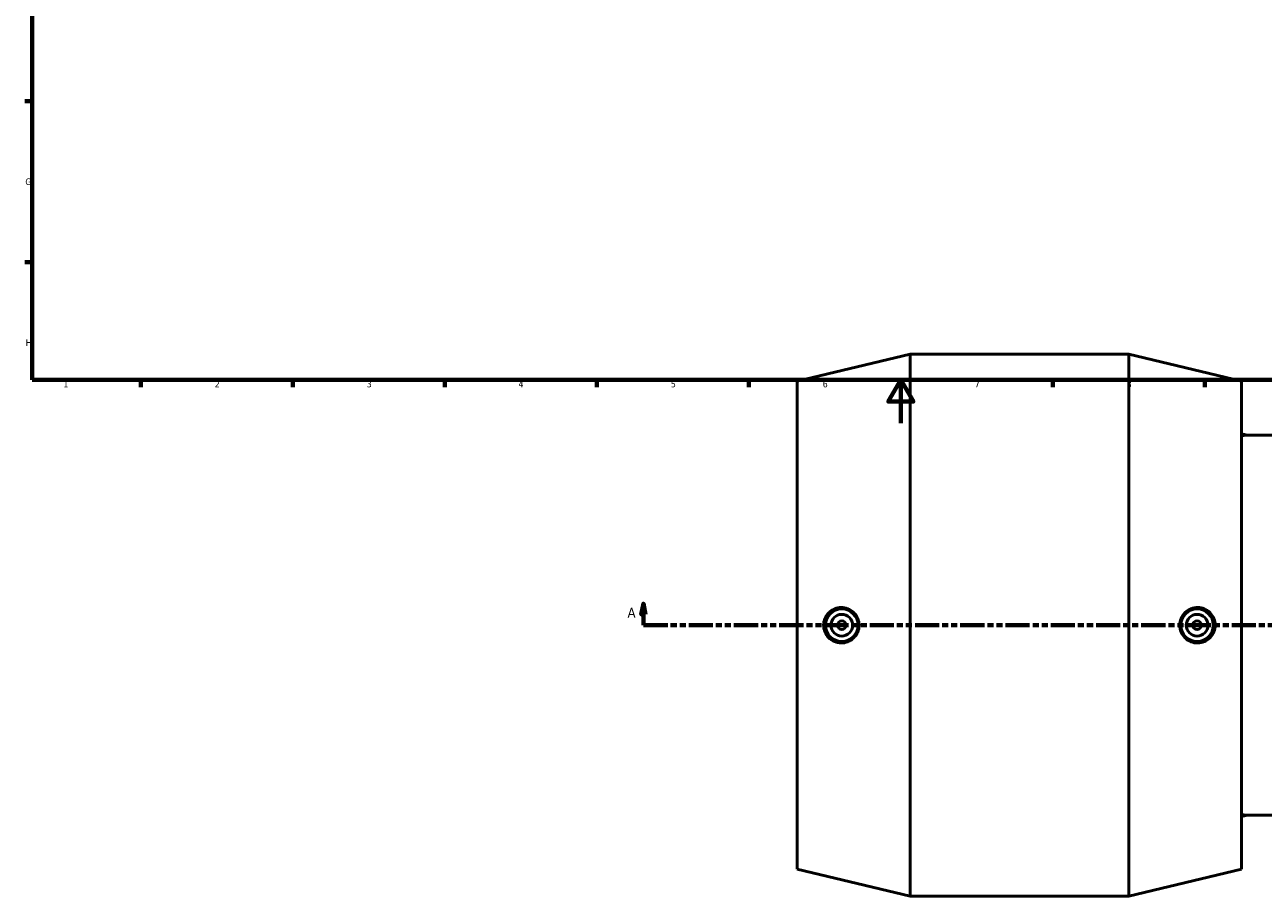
# Model space of a CAD drawing. Header units: millimetres. Extents: x -133 to 1643, y -786 to 1154.
# Tile 2 of 7: x 17 to 588, y -218 to 184. Entities that reach past the tile are written whole.
import ezdxf

# ---------------------------------------------------------------- set-up
doc = ezdxf.new("R2010")
doc.units = ezdxf.units.MM
doc.linetypes.add('DOUBLE_DASH_CHAIN', pattern=[1.2403, 0.6614, -0.0827, 0.1654, -0.0827, 0.1654, -0.0827])
for name, color, linetype, lineweight in [('Border (ANSI)', 7, 'Continuous', 70), ('Section Line (ANSI)', 7, 'DOUBLE_DASH_CHAIN', 70), ('Visible (ANSI)', 7, 'Continuous', 50)]:
    doc.layers.add(name, color=color, linetype=linetype, lineweight=lineweight)
doc.styles.add('Label Text (ANSI)', font='tahoma.ttf')
doc.styles.add('Note Text (ANSI)', font='tahoma.ttf')

# ---------------------------------------------------------------- blocks, each defined once
blk = doc.blocks.new('Borders Default Border')
at = {"layer": 'Border (ANSI)'}
for p, q in [((20, 148.5), (16.55, 148.5)), ((20, 74.25), (16.55, 74.25)), ((70.08, 20), (70.08, 16.55)), ((140.17, 20), (140.17, 16.55)), ((210.25, 20), (210.25, 16.55)), ((280.33, 20), (280.33, 16.55)), ((350.42, 20), (350.42, 16.55)), ((490.58, 20), (490.58, 16.55)), ((560.67, 20), (560.67, 16.55))]:
    blk.add_line(p, q, dxfattribs=at)
at = {"layer": 'Border (ANSI)', "flags": 128}
for points in [[(20, 20), (20, 574), (821, 574), (821, 20), (20, 20)], [(420.5, 0), (420.5, 20), (414.73, 10), (426.27, 10), (420.5, 20)]]:
    blk.add_lwpolyline(points, dxfattribs=at)
at = {"layer": 'Border (ANSI)', "color": 230, "true_color": 0xff0080, "char_height": 3.05, "attachment_point": 7, "style": 'Note Text (ANSI)'}
for s, insert in [('G', (16.81, 109.79)), ('H', (16.97, 35.6)), ('1', (34.35, 16.55)), ('2', (104.2, 16.55)), ('3', (174.26, 16.49)), ('4', (244.23, 16.55)), ('5', (314.48, 16.49)), ('6', (384.49, 16.49)), ('7', (454.6, 16.55)), ('8', (524.63, 16.48))]:
    blk.add_mtext(s, dxfattribs=dict(at, insert=insert))
blk = doc.blocks.new('2dTransSection0')
at = {"layer": 'Section Line (ANSI)', "linetype": 'Continuous'}
for p, q in [((301.84, -83.18), (300.84, -88.18)), ((301.84, -88.18), (301.84, -83.18)), ((302.84, -88.18), (301.84, -83.18)), ((300.84, -88.18), (302.84, -88.18)), ((301.84, -93.18), (301.84, -88.18)), ((301.84, -93.18), (313.1, -93.18))]:
    blk.add_line(p, q, dxfattribs=at)
at = {"layer": 'Section Line (ANSI)', "linetype": 'DOUBLE_DASH_CHAIN', "ltscale": 16.82361}
blk.add_line((301.84, -93.18), (1210.36, -93.18), dxfattribs=at)
at = {"layer": 'Section Line (ANSI)', "linetype": 'Continuous', "flags": 128}
blk.add_lwpolyline([(302.84, -88.18), (301.84, -83.18), (300.84, -88.18), (302.84, -88.18)], dxfattribs=at)
at = {"layer": 'Section Line (ANSI)'}
blk.add_solid([(302.84, -88.18), (301.84, -83.18), (300.84, -88.18), (302.84, -88.18)], dxfattribs=at)
at = {"layer": 'Section Line (ANSI)', "insert": (294.48, -89.68), "char_height": 4.57, "attachment_point": 7, "style": 'Label Text (ANSI)'}
blk.add_mtext('A', dxfattribs=at)

msp = doc.modelspace()

# ---------------------------------------------------------------- linework, layer by layer
at = {"layer": 'Visible (ANSI)'}
for p, q in [((372.769, 19.318), (424.769, 31.818)), ((424.769, -218.182), (424.769, 31.818)), ((424.769, 31.818), (525.569, 31.818)), ((525.569, -218.182), (525.569, 31.818)), ((577.569, 19.318), (525.569, 31.818)), ((372.769, -205.682), (372.769, 19.318)), ((577.569, -205.682), (577.569, 19.318)), ((612.036, -5.548), (579.717, -5.548)), ((612.036, -180.817), (579.717, -180.817)), ((372.769, -205.682), (424.769, -218.182)), ((577.569, -205.682), (525.569, -218.182)), ((424.769, -218.182), (525.569, -218.182))]:
    msp.add_line(p, q, dxfattribs=at)
for centre, radius in [((393.249, -93.182), 7.5), ((393.249, -93.182), 5), ((393.249, -93.182), 2), ((557.089, -93.182), 7.5), ((557.089, -93.182), 5), ((557.089, -93.182), 2)]:
    msp.add_circle(centre, radius, dxfattribs=at)
for start, end in [(75.14437, 76.87452), (283.12548, 284.85563)]:
    msp.add_arc((556.98, -93.182), 90.665, start, end, dxfattribs=at)
for major_axis, start_param, end_param in [((0, 87.635), 0, 0.1181937), ((0, -87.635), 6.1649916, 6.2831853)]:
    msp.add_ellipse((579.717, -93.182), major_axis=major_axis, ratio=0.2079117, start_param=start_param, end_param=end_param, dxfattribs=at)
for points, knots in [([(392.94, -101.371), (391.934, -101.354), (390.859, -101.138), (388.875, -100.288), (387.968, -99.653), (386.544, -98.199), (385.929, -97.287), (385.112, -95.288), (384.911, -94.201), (384.911, -92.163), (385.112, -91.077), (385.929, -89.077), (386.544, -88.165), (387.968, -86.711), (388.875, -86.076), (390.859, -85.226), (391.934, -85.01), (393.984, -84.976), (395.098, -85.17), (397.153, -85.999), (398.093, -86.634), (399.559, -88.098), (400.191, -89.015), (401.034, -91.037), (401.244, -92.142), (401.244, -94.222), (401.034, -95.328), (400.191, -97.35), (399.559, -98.266), (398.093, -99.73), (397.153, -100.365), (395.098, -101.194), (393.984, -101.388), (392.94, -101.371)], [0, 0, 0, 0, 0.3102252, 0.3102252, 0.6204505, 0.6204505, 0.9261138, 0.9261138, 1.2317772, 1.2317772, 1.5374406, 1.5374406, 1.8431039, 1.8431039, 2.1533292, 2.1533292, 2.4635544, 2.4635544, 2.7858317, 2.7858317, 3.1081089, 3.1081089, 3.4202057, 3.4202057, 3.7323024, 3.7323024, 4.0443992, 4.0443992, 4.356496, 4.356496, 4.6787732, 4.6787732, 5.0010505, 5.0010505, 5.0010505, 5.0010505]), ([(557.398, -101.371), (556.354, -101.388), (555.239, -101.194), (553.185, -100.365), (552.245, -99.73), (550.778, -98.266), (550.146, -97.35), (549.304, -95.328), (549.094, -94.222), (549.094, -92.142), (549.304, -91.037), (550.146, -89.015), (550.778, -88.098), (552.245, -86.634), (553.185, -85.999), (555.239, -85.17), (556.354, -84.976), (558.404, -85.01), (559.479, -85.226), (561.462, -86.076), (562.37, -86.711), (563.794, -88.165), (564.409, -89.077), (565.226, -91.077), (565.427, -92.163), (565.427, -94.201), (565.226, -95.288), (564.409, -97.287), (563.794, -98.199), (562.37, -99.653), (561.462, -100.288), (559.479, -101.138), (558.404, -101.354), (557.398, -101.371)], [0, 0, 0, 0, 0.3222772, 0.3222772, 0.6445544, 0.6445544, 0.9566512, 0.9566512, 1.268748, 1.268748, 1.5808448, 1.5808448, 1.8929416, 1.8929416, 2.2152188, 2.2152188, 2.537496, 2.537496, 2.8477213, 2.8477213, 3.1579465, 3.1579465, 3.4636099, 3.4636099, 3.7692733, 3.7692733, 4.0749366, 4.0749366, 4.3806, 4.3806, 4.6908252, 4.6908252, 5.0010505, 5.0010505, 5.0010505, 5.0010505])]:
    msp.add_open_spline(points, degree=3, knots=knots, dxfattribs=at)

# ---------------------------------------------------------------- block references
msp.add_blockref('Borders Default Border', (0, 0))
at = {"layer": 'Section Line (ANSI)'}
msp.add_blockref('2dTransSection0', (0, 0), dxfattribs=at)

doc.saveas('drawing.dxf')
